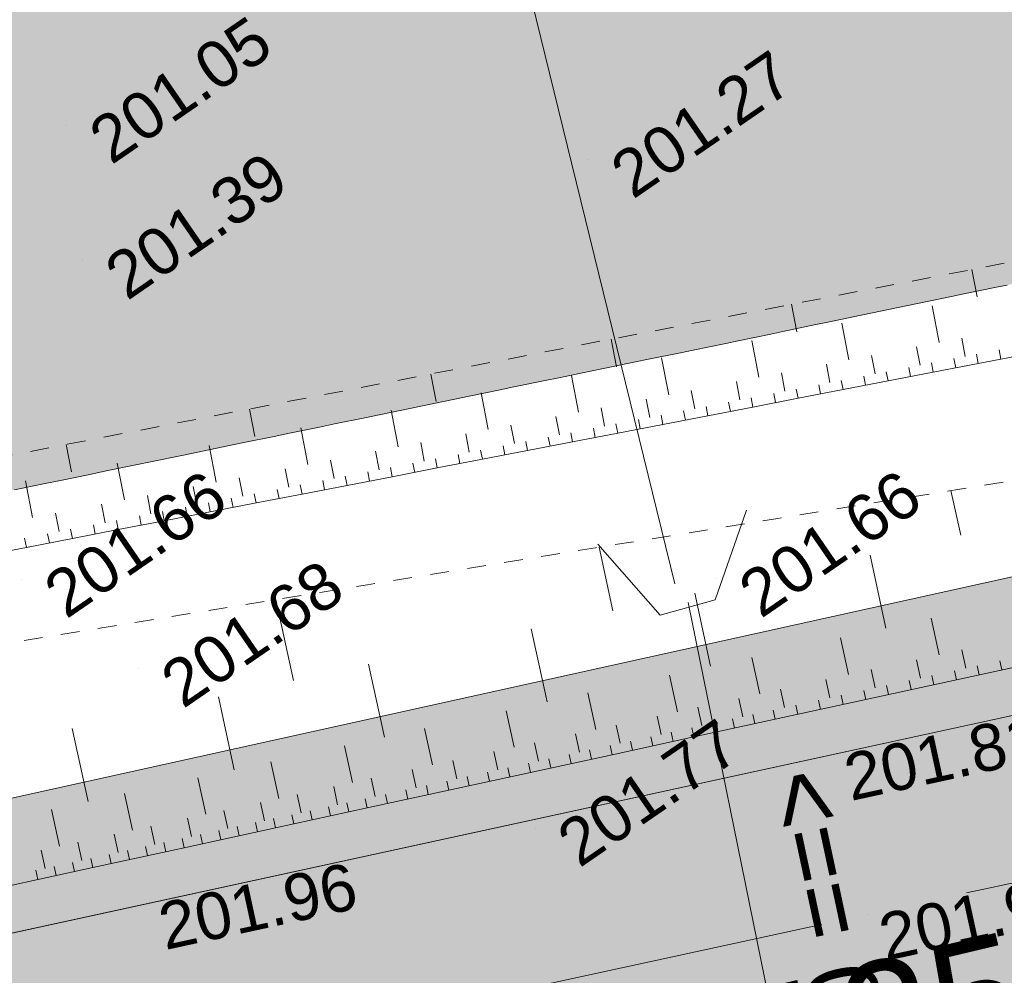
# Model space of a CAD drawing. Header units: millimetres. Extents: x -446952 to 537903, y -185749 to 168493.
# Tile 63 of 155: x -7689 to 13359, y 81866 to 102304. Entities that reach past the tile are written whole.
import ezdxf
from ezdxf.xclip import XClip

# ---------------------------------------------------------------- set-up
doc = ezdxf.new("R2010")
doc.units = ezdxf.units.MM
doc.header["$MEASUREMENT"] = 0
doc.header["$XCLIPFRAME"] = 0
for name, pattern in [('AXES', [101600, 63500, -12700, 12700, -12700]), ('CACHE2', [9525, 6350, -3175]), ('Grille', [800, 400, -400]), ('Wipeout_Contour', [1000, 0, -1000])]:
    doc.linetypes.add(name, pattern=pattern)
for name, color, linetype in [('02 AF-17-0322 ZAE POMME- CHANTIER-2018-09-26_2_-1-PAP-SURFACES-VOIRIE', 7, 'Continuous'), ('02 AF-17-0322 ZAE POMME- CHANTIER-2018-09-26_2_0000-VALORIS-NOUE DERIV BASSIN', 7, 'Continuous'), ('02 AF-17-0322 ZAE POMME- CHANTIER-2018-09-26_2_0000-VALORIS-NOUE DERIV BASSIN EAU MAX RETENTION', 7, 'Continuous'), ('02 AF-17-0322 ZAE POMME- CHANTIER-2018-09-26_2_01-PAP- BORDURE CAN CS1 ET PANNEAU SIGNAL', 7, 'Continuous'), ('02 AF-17-0322 ZAE POMME- CHANTIER-2018-09-26_2_01-PAP- NIVELLEMENT', 7, 'Continuous'), ('02 AF-17-0322 ZAE POMME- CHANTIER-2018-09-26_2_01-PAP- REVET EV', 7, 'Continuous'), ('02 AF-17-0322 ZAE POMME- CHANTIER-2018-09-26_2_01-PAP- REVET VOIE', 7, 'Continuous'), ('02 AF-17-0322 ZAE POMME- CHANTIER-2018-09-26_2_01-PAP-FILAIRE VOIE', 7, 'Continuous'), ('02 AF-17-0322 ZAE POMME- CHANTIER-2018-09-26_2_01-PAP-MARQUAGE AU SOL', 7, 'Continuous'), ('02 AF-17-0322 ZAE POMME- CHANTIER-2018-09-26_2_02-PAP-EP PROJET', 7, 'Continuous'), ('02 AF-17-0322 ZAE POMME- CHANTIER-2018-09-26_2_02-PAP-EP TEXTE POUR 2000°', 7, 'Continuous'), ('02 AF-17-0322 ZAE POMME- CHANTIER-2018-09-26_2_06-PAP AEP PROJET', 7, 'Continuous'), ('02 AF-17-0322 ZAE POMME- CHANTIER-2018-09-26_2_2D - Dessins placés - Géomètre.2D', 7, 'Continuous'), ('02 AF-17-0322 ZAE POMME- CHANTIER-2018-09-26_2_X-PTS TOPO-TEXTE TOPOALT', 7, 'Continuous'), ('02 AF-17-0322 ZAE POMME- CHANTIER-2018-09-26_2_X-PTS TOPO-TOPOPOINT', 7, 'Continuous'), ('02 AF-17-0322 ZAE POMME- CHANTIER-2018-09-26_2_ZZ- PAP ALT PTS PROJET', 7, 'Continuous'), ('2D - Dessins placés - Géomètre.2D', 7, 'Continuous')]:
    doc.layers.add(name, color=color, linetype=linetype)
doc.styles.add('STYLE_GENERE_4', font='txt')

# ---------------------------------------------------------------- blocks, each defined once
blk = doc.blocks.new('Dessin_1_2', base_point=(-56559339, -2771872408))
at = {"color": 254, "linetype": 'Wipeout_Contour', "lineweight": 0, "ltscale": 2094265.569888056}
blk.add_wipeout([(-446952, -185749), (537903, -185749), (537903, 168493), (-446952, 168064)], dxfattribs=at).dxf.layer = '02 AF-17-0322 ZAE POMME- CHANTIER-2018-09-26_2_2D - Dessins placés - Géomètre.2D'
at = {"layer": '02 AF-17-0322 ZAE POMME- CHANTIER-2018-09-26_2_0000-VALORIS-NOUE DERIV BASSIN EAU MAX RETENTION', "linetype": 'Continuous', "lineweight": 15}
blk.add_hatch(color=255, dxfattribs=at).paths.add_polyline_path([(-43836, 87490), (-43564, 87484), (-43337, 87480), (-43085, 87475), (-42310, 87463), (-41536, 87457), (-40610, 87458), (-40012, 87462), (-39077, 87470), (-38177, 87494), (-36770, 87536), (-35763, 87590), (-34263, 87683), (-33614, 87735), (-32734, 87810), (-31731, 87907), (-30760, 88007), (-29790, 88116), (-28823, 88233), (-27858, 88360), (-26896, 88496), (-26052, 88622), (-25210, 88755), (-24369, 88895), (-24301, 88911), (-24287, 88915), (-23359, 89076), (-22433, 89246), (-21509, 89425), (-20529, 89623), (-1920, 93460), (-1279, 93592), (-961, 93658), (-314, 93791), (-2, 93855), (650, 93990), (957, 94053), (1615, 94189), (1916, 94251), (2580, 94387), (2875, 94448), (3545, 94586), (3834, 94646), (4510, 94785), (4793, 94843), (5475, 94984), (5752, 95041), (6439, 95182), (6711, 95237), (7404, 95381), (7669, 95436), (8369, 95581), (8628, 95635), (9333, 95781), (9586, 95833), (10298, 95981), (10544, 96032), (11263, 96181), (11503, 96231), (12228, 96381), (12461, 96430), (13193, 96581), (13420, 96628), (14158, 96781), (14378, 96827), (15123, 96982), (15337, 97026), (16088, 97182), (16296, 97225), (17053, 97382), (17255, 97424), (17986, 97576), (18172, 97614), (18803, 97746), (18957, 97778), (19588, 97909), (19525, 98275), (18551, 104509), (18140, 107138), (17611, 110525), (17546, 110803), (17237, 110730), (17042, 110680), (16895, 110646), (16851, 110635), (16211, 110484), (16016, 110434), (15376, 110283), (15182, 110234), (14471, 110066), (14257, 110012), (13538, 109842), (13323, 109787), (12603, 109618), (12388, 109563), (11669, 109393), (11454, 109339), (10734, 109169), (10520, 109114), (9800, 108944), (9585, 108890), (8865, 108720), (8651, 108666), (7930, 108496), (7717, 108442), (6996, 108271), (6782, 108217), (6061, 108047), (5848, 107993), (5126, 107823), (4914, 107769), (4192, 107598), (3979, 107545), (3256, 107399), (3042, 107356), (2321, 107211), (2105, 107168), (1387, 107024), (1168, 106980), (452, 106836), (231, 106792), (-482, 106648), (-706, 106603), (-1417, 106460), (-1643, 106415), (-2351, 106273), (-2580, 106227), (-3286, 106085), (-3517, 106039), (-4220, 105897), (-4454, 105851), (-5186, 105703), (-5434, 105654), (-6164, 105507), (-6414, 105457), (-7142, 105311), (-7395, 105260), (-8119, 105114), (-8375, 105063), (-9097, 104918), (-9356, 104866), (-10074, 104722), (-10336, 104669), (-11052, 104525), (-11317, 104472), (-12030, 104329), (-12297, 104276), (-13007, 104133), (-13277, 104079), (-13985, 103936), (-14258, 103882), (-14962, 103740), (-15238, 103685), (-15940, 103544), (-16219, 103488), (-16917, 103348), (-17199, 103291), (-17895, 103151), (-18180, 103094), (-18873, 102955), (-19160, 102898), (-19850, 102759), (-20141, 102701), (-20828, 102563), (-21121, 102504), (-21805, 102366), (-22101, 102307), (-22783, 102170), (-23082, 102110), (-23760, 101974), (-24062, 101914), (-24698, 101786), (-24985, 101728), (-25618, 101601), (-25908, 101543), (-26538, 101416), (-26831, 101358), (-27314, 101261), (-27559, 101211), (-28117, 101069), (-28382, 101001), (-28938, 100859), (-29204, 100791), (-29758, 100650), (-30026, 100581), (-30654, 100421), (-30962, 100343), (-31587, 100183), (-31898, 100104), (-32520, 99945), (-32834, 99865), (-33453, 99706), (-33769, 99626), (-34386, 99468), (-34705, 99387), (-35338, 99225), (-35669, 99141), (-36389, 98957), (-36757, 98863), (-37653, 98634), (-38096, 98522), (-38952, 98536), (-39382, 98543), (-40087, 98555), (-40462, 98562), (-41054, 98571), (-41388, 98577), (-41881, 98585), (-42162, 98590), (-42164, 98590), (-42654, 98599), (-42937, 98603), (-43427, 98612), (-43711, 98617), (-44161, 98624), (-44167, 98181), (-44167, 98181), (-44167, 98181), (-44167, 98181), (-44167, 98180), (-43887, 90522), (-43886, 90522), (-43819, 88703), (-43823, 88464), (-43826, 88212)])
blk.add_hatch(color=255, dxfattribs=at).paths.add_polyline_path([(-43836, 87490), (-43564, 87484), (-43337, 87480), (-43085, 87475), (-42310, 87463), (-41536, 87457), (-40610, 87458), (-40012, 87462), (-39077, 87470), (-38177, 87494), (-36770, 87536), (-35763, 87590), (-34263, 87683), (-33614, 87735), (-32734, 87810), (-31731, 87907), (-30760, 88007), (-29790, 88116), (-28823, 88233), (-27858, 88360), (-26896, 88496), (-26052, 88622), (-25210, 88755), (-24369, 88895), (-24301, 88911), (-24287, 88915), (-23359, 89076), (-22433, 89246), (-21509, 89425), (-20529, 89623), (-1920, 93460), (-1279, 93592), (-961, 93658), (-314, 93791), (-2, 93855), (650, 93990), (957, 94053), (1615, 94189), (1916, 94251), (2580, 94387), (2875, 94448), (3545, 94586), (3834, 94646), (4510, 94785), (4793, 94843), (5475, 94984), (5752, 95041), (6439, 95182), (6711, 95237), (7404, 95381), (7669, 95436), (8369, 95581), (8628, 95635), (9333, 95781), (9586, 95833), (10298, 95981), (10544, 96032), (11263, 96181), (11503, 96231), (12228, 96381), (12461, 96430), (13193, 96581), (13420, 96628), (14158, 96781), (14378, 96827), (15123, 96982), (15337, 97026), (16088, 97182), (16296, 97225), (17053, 97382), (17255, 97424), (17986, 97576), (18172, 97614), (18803, 97746), (18957, 97778), (19588, 97909), (19525, 98275), (18551, 104509), (18140, 107138), (17611, 110525), (17546, 110803), (17237, 110730), (17042, 110680), (16895, 110646), (16851, 110635), (16211, 110484), (16016, 110434), (15376, 110283), (15182, 110234), (14471, 110066), (14257, 110012), (13538, 109842), (13323, 109787), (12603, 109618), (12388, 109563), (11669, 109393), (11454, 109339), (10734, 109169), (10520, 109114), (9800, 108944), (9585, 108890), (8865, 108720), (8651, 108666), (7930, 108496), (7717, 108442), (6996, 108271), (6782, 108217), (6061, 108047), (5848, 107993), (5126, 107823), (4914, 107769), (4192, 107598), (3979, 107545), (3256, 107399), (3042, 107356), (2321, 107211), (2105, 107168), (1387, 107024), (1168, 106980), (452, 106836), (231, 106792), (-482, 106648), (-706, 106603), (-1417, 106460), (-1643, 106415), (-2351, 106273), (-2580, 106227), (-3286, 106085), (-3517, 106039), (-4220, 105897), (-4454, 105851), (-5186, 105703), (-5434, 105654), (-6164, 105507), (-6414, 105457), (-7142, 105311), (-7395, 105260), (-8119, 105114), (-8375, 105063), (-9097, 104918), (-9356, 104866), (-10074, 104722), (-10336, 104669), (-11052, 104525), (-11317, 104472), (-12030, 104329), (-12297, 104276), (-13007, 104133), (-13277, 104079), (-13985, 103936), (-14258, 103882), (-14962, 103740), (-15238, 103685), (-15940, 103544), (-16219, 103488), (-16917, 103348), (-17199, 103291), (-17895, 103151), (-18180, 103094), (-18873, 102955), (-19160, 102898), (-19850, 102759), (-20141, 102701), (-20828, 102563), (-21121, 102504), (-21805, 102366), (-22101, 102307), (-22783, 102170), (-23082, 102110), (-23760, 101974), (-24062, 101914), (-24698, 101786), (-24985, 101728), (-25618, 101601), (-25908, 101543), (-26538, 101416), (-26831, 101358), (-27314, 101261), (-27559, 101211), (-28117, 101069), (-28382, 101001), (-28938, 100859), (-29204, 100791), (-29758, 100650), (-30026, 100581), (-30654, 100421), (-30962, 100343), (-31587, 100183), (-31898, 100104), (-32520, 99945), (-32834, 99865), (-33453, 99706), (-33769, 99626), (-34386, 99468), (-34705, 99387), (-35338, 99225), (-35669, 99141), (-36389, 98957), (-36757, 98863), (-37653, 98634), (-38096, 98522), (-38952, 98536), (-39382, 98543), (-40087, 98555), (-40462, 98562), (-41054, 98571), (-41388, 98577), (-41881, 98585), (-42162, 98590), (-42164, 98590), (-42654, 98599), (-42937, 98603), (-43427, 98612), (-43711, 98617), (-44161, 98624), (-44167, 98181), (-44167, 98181), (-44167, 98181), (-44167, 98181), (-44167, 98180), (-43887, 90522), (-43886, 90522), (-43819, 88703), (-43823, 88464), (-43826, 88212)])
at = {"layer": '02 AF-17-0322 ZAE POMME- CHANTIER-2018-09-26_2_01-PAP- REVET EV', "linetype": 'Continuous', "lineweight": 15, "true_color": 0xa2a233}
blk.add_hatch(color=55, dxfattribs=at).paths.add_polyline_path([(-63170, 80280), (-63242, 77481), (-41873, 76928, 0.060082), (-29238, 78120), (36796, 92482, 0.04246), (45383, 95129), (63118, 102292, -0.079278), (72332, 104408), (88296, 105486), (98071, 109153), (133989, 111579), (144168, 109260), (180087, 111685), (189862, 115352), (225780, 117778), (235959, 115459), (249828, 116396, 0.02499), (256128, 117139), (293331, 123425, -0.50605), (328592, 88023), (332309, 87422), (340488, 135449), (255462, 121083, -0.02499), (249559, 120387), (66650, 108033), (34400, 95007), (-13410, 84428), (-35779, 79893)])
at = {"layer": '02 AF-17-0322 ZAE POMME- CHANTIER-2018-09-26_2_01-PAP- REVET VOIE', "linetype": 'Continuous', "lineweight": 15, "true_color": 0xe8e8e8}
blk.add_hatch(color=254, dxfattribs=at).paths.add_polyline_path([(-127964, -74078, -0.246824), (-143938, -79120), (-101676, -86792, -0.418387), (-116091, -65592), (-93615, 47980, -0.343506), (-67600, 70507, -0.019452), (-65423, 70535), (-42054, 69930, 0.060082), (-27750, 71280), (38284, 85642, 0.04246), (48004, 88638), (65740, 95802, -0.079278), (72804, 97424), (250300, 109412, 0.02499), (257294, 110237), (294497, 116522, -0.504374), (321675, 89094), (299201, -56028), (285971, -134819, -0.40927), (265363, -149699), (307127, -157458, -0.40792), (292737, -136794), (306112, -57143), (328592, 88023, 0.50605), (293331, 123425), (256128, 117139, -0.02499), (249828, 116396), (72332, 104408, 0.079278), (63118, 102292), (45383, 95129, -0.04246), (36796, 92482), (-29238, 78120, -0.060082), (-41873, 76928), (-65241, 77533, 0.058037), (-73306, 76804, 0.30098), (-100482, 49339), (-123090, -64900, -0.147477)])
at = {"layer": '02 AF-17-0322 ZAE POMME- CHANTIER-2018-09-26_2_-1-PAP-SURFACES-VOIRIE', "color": 7, "linetype": 'Continuous', "lineweight": 15, "flags": 128}
blk.add_lwpolyline([(88296, 105486), (72332, 104408, 0.079278), (63118, 102292), (45383, 95129, -0.04246), (36796, 92482), (-29238, 78120, -0.060082), (-41873, 76928), (-63242, 77481), (-65241, 77533, 0.058037), (-73306, 76804, 0.30098), (-100482, 49339), (-123090, -64900, -0.147477)], format="xyb", dxfattribs=at)
at = {"layer": '02 AF-17-0322 ZAE POMME- CHANTIER-2018-09-26_2_0000-VALORIS-NOUE DERIV BASSIN', "color": 7, "linetype": 'Continuous', "lineweight": 15}
for p, q in [((12778, 96373), (12664, 96960)), ((8924, 95628), (8810, 96216)), ((11966, 95401), (11814, 96186)), ((10039, 95028), (9887, 95814)), ((5070, 94882), (4956, 95471)), ((8113, 94656), (7961, 95441)), ((12523, 95101), (12448, 95494)), ((11560, 94915), (11484, 95308)), ((12802, 94952), (12764, 95148)), ((13284, 95045), (13246, 95241)), ((6186, 94283), (6034, 95069)), ((9633, 94542), (9557, 94935)), ((10597, 94729), (10521, 95121)), ((11839, 94765), (11801, 94962)), ((12321, 94858), (12283, 95055)), ((1213, 94137), (1099, 94725)), ((8670, 94356), (8594, 94749)), ((10875, 94579), (10837, 94775)), ((11357, 94672), (11319, 94868)), ((4257, 93910), (4105, 94696)), ((7707, 94170), (7631, 94563)), ((9912, 94393), (9874, 94589)), ((10394, 94486), (10356, 94682)), ((2329, 93538), (2177, 94323)), ((6744, 93984), (6668, 94376)), ((8467, 94113), (8429, 94310)), ((8949, 94206), (8911, 94403)), ((9430, 94300), (9392, 94496)), ((5780, 93797), (5704, 94190)), ((7504, 93927), (7466, 94123)), ((7986, 94020), (7948, 94217)), ((-2659, 93388), (-2773, 93977)), ((401, 93165), (249, 93950)), ((4815, 93611), (4739, 94004)), ((6541, 93741), (6503, 93937)), ((7023, 93834), (6985, 94030)), ((3851, 93424), (3775, 93817)), ((5576, 93554), (5538, 93751)), ((6059, 93648), (6021, 93844)), ((-1529, 92792), (-1681, 93577)), ((2887, 93238), (2811, 93631)), ((4130, 93275), (4092, 93471)), ((4612, 93368), (4574, 93564)), ((5094, 93461), (5056, 93657)), ((959, 92865), (883, 93258)), ((1923, 93052), (1847, 93444)), ((3166, 93088), (3128, 93285)), ((3648, 93182), (3610, 93378)), ((-6584, 92630), (-6697, 93219)), ((-3486, 92413), (-3638, 93199)), ((-5, 92679), (-81, 93072)), ((2202, 92902), (2164, 93098)), ((2684, 92995), (2646, 93191)), ((-969, 92493), (-1045, 92885)), ((1238, 92716), (1200, 92912)), ((1720, 92809), (1682, 93005)), ((-5450, 92034), (-5602, 92819)), ((-1937, 92305), (-2013, 92698)), ((-208, 92436), (-246, 92632)), ((274, 92529), (236, 92726)), ((756, 92622), (718, 92819)), ((-7414, 91654), (-7565, 92440)), ((-2919, 92116), (-2995, 92508)), ((-1172, 92250), (-1210, 92446)), ((-690, 92343), (-728, 92539)), ((-3901, 91926), (-3977, 92319)), ((-2145, 92062), (-2183, 92258)), ((-1654, 92156), (-1692, 92353)), ((12428, 91276), (12219, 92234)), ((-4883, 91736), (-4959, 92129)), ((-3127, 91872), (-3165, 92068)), ((-2636, 91967), (-2674, 92163)), ((-5865, 91546), (-5941, 91939)), ((-4600, 91587), (-4638, 91784)), ((-4109, 91682), (-4147, 91878)), ((-3618, 91777), (-3656, 91973)), ((-6847, 91357), (-6923, 91749)), ((-5581, 91397), (-5619, 91594)), ((-5091, 91492), (-5128, 91689)), ((-6563, 91208), (-6601, 91404)), ((-6072, 91303), (-6110, 91499)), ((-7545, 91018), (-7583, 91214)), ((-7054, 91113), (-7092, 91309)), ((4993, 89659), (4697, 91021)), ((10830, 89291), (10490, 90854)), ((-1835, 88174), (-2211, 89901)), ((7081, 88475), (6741, 90039)), ((11969, 88720), (11799, 89501)), ((3585, 87715), (3245, 89278)), ((10031, 88298), (9861, 89080)), ((12538, 88434), (12453, 88825)), ((8130, 87885), (7960, 88666)), ((11569, 88223), (11484, 88614)), ((111, 86960), (-229, 88523)), ((10600, 88013), (10515, 88404)), ((12823, 88291), (12780, 88487)), ((13307, 88397), (13265, 88592)), ((6373, 87503), (6203, 88284)), ((9632, 87802), (9547, 88193)), ((11854, 88081), (11811, 88276)), ((12338, 88186), (12296, 88381)), ((8663, 87591), (8578, 87982)), ((10885, 87870), (10843, 88065)), ((11370, 87975), (11327, 88171)), ((-3101, 86261), (-3441, 87824)), ((4628, 87123), (4458, 87905)), ((7767, 87396), (7682, 87787)), ((9916, 87659), (9874, 87855)), ((10401, 87765), (10358, 87960)), ((6894, 87207), (6809, 87598)), ((8948, 87449), (8905, 87644)), ((9432, 87554), (9390, 87749)), ((2882, 86743), (2712, 87525)), ((6022, 87017), (5937, 87408)), ((8027, 87248), (7985, 87444)), ((8464, 87343), (8421, 87539)), ((-6228, 85581), (-6568, 87144)), ((1137, 86364), (967, 87146)), ((5149, 86827), (5064, 87218)), ((6719, 86964), (6676, 87159)), ((7155, 87059), (7112, 87254)), ((7591, 87154), (7549, 87349)), ((4276, 86637), (4191, 87028)), ((5846, 86774), (5803, 86969)), ((6282, 86869), (6240, 87064)), ((-574, 85992), (-744, 86773)), ((3404, 86448), (3319, 86838)), ((4973, 86584), (4931, 86780)), ((5410, 86679), (5367, 86875)), ((2531, 86258), (2446, 86649)), ((4101, 86394), (4058, 86590)), ((4537, 86489), (4495, 86685)), ((-2149, 85649), (-2319, 86431)), ((1658, 86068), (1573, 86459)), ((2792, 86110), (2749, 86305)), ((3228, 86205), (3186, 86400)), ((3664, 86300), (3622, 86495)), ((-3713, 85309), (-3883, 86091)), ((786, 85878), (701, 86269)), ((1919, 85920), (1877, 86115)), ((2355, 86015), (2313, 86210)), ((-892, 85513), (-977, 85904)), ((-87, 85688), (-172, 86079)), ((1046, 85730), (1004, 85926)), ((1483, 85825), (1440, 86020)), ((-5277, 84969), (-5447, 85751)), ((-1673, 85343), (-1758, 85734)), ((174, 85540), (131, 85736)), ((610, 85635), (567, 85831)), ((-2455, 85173), (-2540, 85564)), ((-1045, 85275), (-1087, 85471)), ((-654, 85360), (-696, 85556)), ((-263, 85445), (-305, 85641)), ((-6840, 84629), (-7010, 85411)), ((-3237, 85003), (-3322, 85394)), ((-1826, 85105), (-1869, 85301)), ((-1436, 85190), (-1478, 85386)), ((-4801, 84663), (-4886, 85054)), ((-4019, 84833), (-4104, 85224)), ((-2999, 84850), (-3042, 85046)), ((-2608, 84935), (-2651, 85131)), ((-2217, 85020), (-2260, 85216)), ((-5582, 84493), (-5667, 84884)), ((-3781, 84680), (-3823, 84876)), ((-3390, 84765), (-3433, 84961)), ((-6364, 84323), (-6449, 84714)), ((-4954, 84425), (-4996, 84621)), ((-4563, 84510), (-4605, 84706)), ((-4172, 84595), (-4214, 84791)), ((-7146, 84153), (-7231, 84544)), ((-5735, 84255), (-5778, 84451)), ((-5344, 84340), (-5387, 84536)), ((-6908, 84000), (-6951, 84196)), ((-6517, 84085), (-6560, 84281)), ((-6126, 84170), (-6169, 84366)), ((-7299, 83915), (-7341, 84111))]:
    blk.add_line(p, q, dxfattribs=at)
at = {"layer": '02 AF-17-0322 ZAE POMME- CHANTIER-2018-09-26_2_0000-VALORIS-NOUE DERIV BASSIN', "color": 7, "linetype": 'Grille', "lineweight": 15, "flags": 128}
for points in [[(369744, 142570), (353326, 140998), (349053, 139887), (348101, 139640), (347149, 139393), (346198, 139145), (345246, 138898), (344294, 138651), (343342, 138403), (342390, 138156), (341438, 137908), (340486, 137661), (339534, 137414), (338734, 137234), (338018, 137082), (337553, 137014), (337132, 136958), (336529, 136842), (335810, 136690), (335093, 136589), (334376, 136488), (333659, 136388), (332703, 136184), (331746, 135981), (330790, 135778), (329834, 135575), (328899, 135161), (327965, 134747), (327031, 134334), (326096, 133920), (325162, 133507), (324228, 133093), (323306, 132681), (322360, 132488), (321414, 132294), (320468, 132101), (319522, 131907), (318649, 131759), (317776, 131611), (316903, 131463), (316030, 131314), (315157, 131166), (314284, 131018), (313485, 130862), (312685, 130707), (311885, 130551), (311086, 130396), (310286, 130240), (309588, 130105), (308890, 129969), (308192, 129833), (307185, 129707), (306178, 129581), (305171, 129455), (304164, 129329), (303284, 129219), (302404, 129109), (301524, 128998), (300644, 128888), (299765, 128777), (298885, 128667), (298202, 128707), (297527, 128692), (296852, 128676), (295985, 128635), (295121, 128580), (294259, 128513), (293590, 128416), (292921, 128318), (292252, 128221), (291586, 128107), (290921, 127985), (290256, 127864), (289482, 127726), (288708, 127589), (288542, 127554), (287638, 127386), (286735, 127218), (285831, 127050), (284927, 126882), (284024, 126714), (283120, 126547), (282923, 126510), (281956, 126330), (280988, 126151), (280021, 125971), (279053, 125791), (278085, 125612), (277118, 125432), (276150, 125252), (275183, 125073), (274332, 124915), (273481, 124757), (272630, 124598), (271779, 124440), (270928, 124282), (270077, 124124), (269959, 124077), (268986, 123898), (268012, 123719), (267039, 123540), (266065, 123361), (265092, 123182), (264118, 123002), (263145, 122823), (262171, 122644), (261198, 122465), (260224, 122286), (259250, 122107), (258277, 121928), (256385, 121606), (254133, 121253), (252494, 121030), (251615, 120931), (250736, 120869), (249856, 120807), (248878, 120772), (247899, 120741), (246921, 120709), (245935, 120677), (244949, 120645), (243964, 120614), (242978, 120582), (241992, 120550), (241006, 120518), (240020, 120486), (239035, 120454), (238049, 120423), (237459, 120411), (236665, 120384), (235870, 120357), (235102, 120545), (234334, 120733), (233566, 120922), (232587, 121161), (231609, 121400), (230631, 121639), (229653, 121878), (228768, 122095), (227884, 122311), (227000, 122527), (226141, 122748), (225286, 122852), (224437, 122821), (223588, 122790), (222739, 122758), (221891, 122727), (221043, 122698), (220196, 122669), (219349, 122640), (218747, 122629), (218029, 122607), (217310, 122585), (216592, 122563), (215639, 122486), (214686, 122409), (213733, 122332), (213024, 122275), (212316, 122217), (211607, 122160), (210611, 122079), (209614, 121999), (208617, 121918), (207620, 121838), (206623, 121757), (205728, 121685), (204832, 121613), (203937, 121541), (203041, 121469), (202146, 121397), (201250, 121325), (200412, 121256), (199457, 121179), (198501, 121102), (197546, 121025), (196590, 120948), (195635, 120871), (194844, 120807), (194645, 120791), (193854, 120728), (192994, 120658), (192134, 120589), (191273, 120520), (190413, 120450), (189553, 120381), (188629, 120091), (187706, 119739), (186779, 119386), (185882, 119045), (184982, 118703), (184079, 118359), (183172, 118014), (182349, 117709), (181527, 117403), (180704, 117098), (179881, 116792), (178973, 116679), (178063, 116604), (177154, 116528), (176244, 116453), (175335, 116378), (174426, 116303), (173516, 116228), (172584, 116151), (171651, 116074), (170719, 115997), (169787, 115920), (169209, 115871), (168255, 115795), (167302, 115718), (166348, 115641), (165394, 115564), (164440, 115487), (163486, 115410), (162532, 115334), (161578, 115257), (160624, 115180), (159670, 115103), (158716, 115026), (157763, 114949), (156809, 114872), (155855, 114796), (154901, 114719), (153947, 114642), (152978, 114567), (152790, 114542), (151821, 114468), (150852, 114393), (149883, 114318), (148914, 114243), (147945, 114169), (146977, 114094), (146008, 114019), (145039, 113944), (144070, 113869), (142951, 114036), (141832, 114264), (140718, 114490), (139610, 114714), (138507, 114937), (137410, 115158), (136386, 115372), (135368, 115584), (134356, 115794), (133351, 115800), (132413, 115724), (131475, 115648), (130537, 115572), (129599, 115496), (128661, 115419), (127723, 115343), (126785, 115267), (125846, 115191), (124908, 115115), (123970, 115038), (123032, 114962), (122094, 114886), (121156, 114810), (120218, 114734), (119280, 114657), (119245, 114647), (118252, 114567), (117259, 114488), (116267, 114408), (115274, 114328), (114281, 114248), (113333, 114172), (112385, 114096), (111436, 114020), (110488, 113944), (109540, 113868), (108592, 113792), (107643, 113716), (106708, 113641), (105772, 113565), (104837, 113490), (103901, 113415), (102965, 113340), (102030, 113265), (101094, 113190), (100895, 113174), (100129, 113112), (99363, 113051), (98597, 112989), (97831, 112928), (96974, 112673), (96123, 112359), (95271, 112045), (94419, 111731), (93604, 111431), (92835, 111150), (92020, 110850), (91205, 110550), (90390, 110249), (89583, 109952), (88776, 109655), (87969, 109357), (86980, 109239), (85988, 109160), (84996, 109080), (84004, 109000), (83012, 108921), (82019, 108841), (81027, 108761), (80035, 108682), (79043, 108602), (78051, 108523), (77059, 108443), (76269, 108379), (75478, 108315), (74631, 108248), (73834, 108184), (73037, 108120), (72241, 108057), (71378, 107982), (70517, 107889), (69659, 107762), (68800, 107635), (68084, 107499), (67370, 107348), (66655, 107197), (65989, 107043), (65323, 106875), (64658, 106707), (63949, 106494), (63241, 106268), (62533, 106042), (61587, 105699), (60641, 105355), (59695, 105011), (59043, 104802), (58438, 104614), (57837, 104426), (57239, 104239), (56646, 104052), (56044, 103872), (55197, 103583), (54258, 103253), (53318, 102923), (52379, 102593), (51440, 102263), (50507, 101917), (49574, 101571), (48641, 101225), (47708, 100879), (46775, 100532), (46022, 100199), (45268, 99865), (44515, 99531), (43848, 99247), (43182, 98966), (42515, 98686), (41842, 98429), (41167, 98181), (40493, 97932), (39691, 97659), (38887, 97401), (38083, 97142), (37436, 96963), (36789, 96789), (36141, 96615), (35192, 96376), (34242, 96141), (33292, 95905), (32316, 95687), (31340, 95470), (30364, 95252), (29388, 95034), (28412, 94816), (27514, 94671), (26617, 94527), (25720, 94382), (24860, 94245), (24058, 94122), (23257, 93998), (22454, 93874), (21681, 93751), (20907, 93627), (20730, 93599), (19956, 93475), (19182, 93351), (18260, 93205), (17285, 93048), (16310, 92891), (15335, 92735), (14361, 92578), (13386, 92421), (12412, 92265), (11438, 92108), (10465, 91951), (9491, 91795), (8518, 91638), (7545, 91482), (6570, 91324), (5595, 91166), (4620, 91008), (3645, 90850), (2671, 90692), (1697, 90534), (722, 90377), (-252, 90219), (-1226, 90061), (-2213, 89901), (-3201, 89741), (-4189, 89581), (-5177, 89421), (-6165, 89261), (-7153, 89101), (-8141, 88941), (-9129, 88781), (-10117, 88621), (-11105, 88461), (-12093, 88301), (-13081, 88141), (-14069, 87981), (-15057, 87821), (-16045, 87661), (-17033, 87501), (-18021, 87341), (-19009, 87181), (-19997, 87021), (-20985, 86861), (-21912, 86697), (-22839, 86532), (-23766, 86367), (-23725, 86409), (-24567, 86275), (-25409, 86140), (-26251, 86005), (-27199, 85815), (-28147, 85625), (-29096, 85435), (-30044, 85244), (-30992, 85054), (-31953, 84796), (-33541, 84448), (-36350, 84050), (-38977, 83804), (-40660, 83720), (-41587, 83638), (-42362, 83628), (-43136, 83624), (-43911, 83620), (-44686, 83616), (-45701, 83612), (-46717, 83609), (-47733, 83605), (-48748, 83602), (-49764, 83598), (-50780, 83595), (-51795, 83591), (-52619, 83586), (-53443, 83582), (-54268, 83577), (-55092, 83572), (-55293, 83572), (-56275, 83568), (-57256, 83564), (-58238, 83560), (-59103, 83979), (-59958, 84629), (-60813, 85278), (-61668, 85928), (-62519, 86153), (-63379, 86140), (-64239, 86126), (-65099, 86113), (-65829, 86095), (-66559, 86078), (-67289, 86060), (-68186, 86031), (-69083, 86002), (-69980, 85974), (-70877, 85945), (-71774, 85916), (-72503, 86038), (-73232, 86159), (-73749, 86283), (-74691, 86292), (-75634, 86299), (-76576, 86283), (-77266, 86262), (-77957, 86228), (-78648, 86178), (-79541, 86146), (-80434, 86115), (-81327, 86084), (-82220, 86053), (-83114, 86021), (-84007, 85990), (-84900, 85959), (-85945, 85907), (-86991, 85855), (-88037, 85802), (-89085, 85744), (-90163, 85207), (-91247, 84667), (-92366, 84078), (-93495, 83486), (-94635, 82890), (-95786, 82291), (-96948, 81688), (-97732, 81292), (-98516, 80895), (-99300, 80498), (-100232, 80655), (-101164, 80811), (-102096, 80968), (-103028, 81125), (-103960, 81281), (-104891, 81438), (-105830, 81526), (-106776, 81545), (-107710, 81559), (-108643, 81573), (-109577, 81587), (-110510, 81601), (-111443, 81615), (-112377, 81629), (-113108, 81645), (-113837, 81661), (-114566, 81676), (-115294, 81691), (-116019, 81707), (-116744, 81723), (-117468, 81738), (-118192, 81754), (-119150, 81772), (-120110, 81790), (-121071, 81808), (-122031, 81826), (-122991, 81845), (-123951, 81863), (-124912, 81881), (-125866, 81898), (-126821, 81916), (-127775, 81933), (-128730, 81950), (-129684, 81967), (-130639, 81984), (-131593, 82002), (-132548, 82019), (-133502, 82036), (-134457, 82053), (-135411, 82070), (-136366, 82088), (-137320, 82105), (-138275, 82122), (-139230, 82139), (-140184, 82157), (-141214, 82174), (-142244, 82191), (-143275, 82209), (-144305, 82226), (-145335, 82244), (-146286, 82260), (-147237, 82277), (-148187, 82294), (-149138, 82310), (-150089, 82327), (-151040, 82344), (-151990, 82360), (-152941, 82377), (-153892, 82394), (-154843, 82410), (-155793, 82427), (-156744, 82443), (-157695, 82460), (-158645, 82477), (-159596, 82493), (-160547, 82510), (-161498, 82527, -0.311801), (-167334, 86272), (-171134, 95525), (-172095, 96951)], [(-42294, 88683, 0.05379), (-20915, 90471), (19046, 98194)]]:
    blk.add_lwpolyline(points, format="xyb", dxfattribs=at)
at = {"layer": '02 AF-17-0322 ZAE POMME- CHANTIER-2018-09-26_2_0000-VALORIS-NOUE DERIV BASSIN', "color": 7, "linetype": 'Continuous', "lineweight": 15, "flags": 128}
for points in [[(14276, 88607), (12338, 88186), (10401, 87765), (8464, 87343), (6719, 86964), (4973, 86584), (3228, 86205), (1483, 85825), (-263, 85445), (-2217, 85020), (-4172, 84595), (-6126, 84170), (-8081, 83745)], [(13766, 95138), (12802, 94952), (11839, 94765), (10875, 94579), (9912, 94393), (8949, 94206), (7986, 94020), (7023, 93834), (6059, 93648), (5094, 93461), (4130, 93275), (3166, 93088), (2202, 92902), (1238, 92716), (274, 92529), (-690, 92343), (-1654, 92156), (-2636, 91967), (-3618, 91777), (-4600, 91587), (-5581, 91397), (-6563, 91208), (-7545, 91018), (-8527, 90828)]]:
    blk.add_lwpolyline(points, dxfattribs=at)
at = {"layer": '02 AF-17-0322 ZAE POMME- CHANTIER-2018-09-26_2_0000-VALORIS-NOUE DERIV BASSIN EAU MAX RETENTION', "color": 255, "linetype": 'Continuous', "lineweight": 15, "flags": 128}
blk.add_lwpolyline([(-7797, 92249), (-7178, 92376), (-6817, 92450), (-6192, 92579), (-5838, 92652), (-5207, 92783), (-4859, 92854), (-4221, 92986), (-3879, 93056), (-3236, 93189), (-2900, 93258), (-2250, 93392), (-1920, 93460), (-1279, 93592), (-961, 93658), (-314, 93791), (-2, 93855), (650, 93990), (957, 94053), (1615, 94189), (1916, 94251), (2580, 94387), (2875, 94448), (3545, 94586), (3834, 94646), (4510, 94785), (4793, 94843), (5475, 94984), (5752, 95041), (6439, 95182), (6711, 95237), (7404, 95381), (7669, 95436), (8369, 95581), (8628, 95635), (9333, 95781), (9586, 95833), (10298, 95981), (10544, 96032), (11263, 96181), (11503, 96231), (12228, 96381), (12461, 96430), (13193, 96581), (13420, 96628)], dxfattribs=at)
blk.add_lwpolyline([(-7797, 92249), (-7178, 92376), (-6817, 92450), (-6192, 92579), (-5838, 92652), (-5207, 92783), (-4859, 92854), (-4221, 92986), (-3879, 93056), (-3236, 93189), (-2900, 93258), (-2250, 93392), (-1920, 93460), (-1279, 93592), (-961, 93658), (-314, 93791), (-2, 93855), (650, 93990), (957, 94053), (1615, 94189), (1916, 94251), (2580, 94387), (2875, 94448), (3545, 94586), (3834, 94646), (4510, 94785), (4793, 94843), (5475, 94984), (5752, 95041), (6439, 95182), (6711, 95237), (7404, 95381), (7669, 95436), (8369, 95581), (8628, 95635), (9333, 95781), (9586, 95833), (10298, 95981), (10544, 96032), (11263, 96181), (11503, 96231), (12228, 96381), (12461, 96430), (13193, 96581), (13420, 96628)], dxfattribs=at)
at = {"layer": '02 AF-17-0322 ZAE POMME- CHANTIER-2018-09-26_2_01-PAP- BORDURE CAN CS1 ET PANNEAU SIGNAL', "color": 161, "linetype": 'AXES', "lineweight": 15, "true_color": 0x40a5ff, "flags": 128}
blk.add_lwpolyline([(328592, 88023, 0.511687), (292793, 123334), (256128, 117139, -0.02499), (249828, 116396), (235959, 115459), (225780, 117778), (189862, 115352), (180087, 111685), (144168, 109260), (133989, 111579), (98071, 109153), (88296, 105486), (72332, 104408, 0.079278), (63118, 102292), (45383, 95129, -0.04246), (36796, 92482), (-29238, 78120, -0.060082), (-41873, 76928), (-65241, 77533, 0.365399), (-100482, 49339), (-123090, -64900, -0.409989), (-143986, -79111), (-146048, -78734)], format="xyb", dxfattribs=at)
at = {"layer": '02 AF-17-0322 ZAE POMME- CHANTIER-2018-09-26_2_01-PAP- NIVELLEMENT', "color": 7, "linetype": 'Continuous', "lineweight": 15}
for p, q in [((9686, 86586), (9686, 86586)), ((-4972, 83398), (-4972, 83398)), ((10429, 83166), (10430, 83166))]:
    blk.add_line(p, q, dxfattribs=at)
at = {"layer": '02 AF-17-0322 ZAE POMME- CHANTIER-2018-09-26_2_01-PAP-FILAIRE VOIE', "color": 7, "linetype": 'Continuous', "lineweight": 15, "flags": 128}
for points in [[(-123090, -64900), (-100482, 49339, -0.365399), (-65241, 77533), (-41873, 76928, 0.060082), (-29238, 78120), (36796, 92482, 0.04246), (45383, 95129), (63118, 102292, -0.079278), (72332, 104408), (249828, 116396, 0.02499), (256128, 117139), (292793, 123334, -0.511687), (328592, 88023), (306112, -57143), (292737, -136794, 0.410378), (307276, -157485), (328925, -161413)], [(63118, 102292), (45383, 95129, -0.04246), (36796, 92482), (-29238, 78120, -0.060082), (-41873, 76928), (-65241, 77533, 0.365399), (-100482, 49339), (-123090, -64900, -0.409989), (-143986, -79111), (-146048, -78734)]]:
    blk.add_lwpolyline(points, format="xyb", dxfattribs=at)
blk.add_lwpolyline([(-63170, 80280), (-35779, 79893), (-13410, 84428), (34400, 95007)], dxfattribs=at)
at = {"layer": '02 AF-17-0322 ZAE POMME- CHANTIER-2018-09-26_2_01-PAP-MARQUAGE AU SOL', "color": 254, "linetype": 'CACHE2', "lineweight": 15, "true_color": 0xe8e8e8, "flags": 128}
blk.add_lwpolyline([(-123079, -82876), (-97048, 48660, -0.365399), (-65332, 74034), (-41964, 73429, 0.060082), (-28494, 74700), (37540, 89062, 0.04246), (46694, 91883), (64429, 99047, -0.079278), (72568, 100916), (250064, 112904, 0.02499), (256711, 113688), (293376, 119883, -0.511687), (325134, 88558), (302657, -56586), (286366, -153601)], format="xyb", dxfattribs=at)
at = {"layer": '02 AF-17-0322 ZAE POMME- CHANTIER-2018-09-26_2_02-PAP-EP PROJET', "color": 30, "linetype": 'Continuous', "lineweight": 15, "true_color": 0xff6600, "flags": 128}
blk.add_lwpolyline([(4669, 91087), (5999, 89570), (7179, 89893), (7845, 91813)], dxfattribs=at)
at = {"layer": '02 AF-17-0322 ZAE POMME- CHANTIER-2018-09-26_2_02-PAP-EP PROJET', "color": 30, "linetype": 'AXES', "lineweight": 15, "true_color": 0xff6600, "flags": 128}
blk.add_lwpolyline([(9978, 73233), (6600, 89838)], dxfattribs=at)
at = {"layer": '02 AF-17-0322 ZAE POMME- CHANTIER-2018-09-26_2_02-PAP-EP TEXTE POUR 2000°', "color": 30, "linetype": 'Continuous', "lineweight": 15, "true_color": 0xff6600, "flags": 128}
blk.add_lwpolyline([(-1045, 120253), (6317, 90238)], dxfattribs=at)
at = {"layer": '02 AF-17-0322 ZAE POMME- CHANTIER-2018-09-26_2_X-PTS TOPO-TOPOPOINT', "color": 14, "linetype": 'Continuous', "lineweight": 15, "true_color": 0xa80f02}
for p, q in [((-6681, 100050), (-6681, 100050)), ((4469, 99314), (4469, 99314)), ((-6342, 97144), (-6342, 97144)), ((-7643, 90337), (-7643, 90337)), ((7206, 90347), (7206, 90347)), ((-5146, 88419), (-5146, 88419)), ((3327, 85016), (3328, 85016))]:
    blk.add_line(p, q, dxfattribs=at)
at = {"layer": '02 AF-17-0322 ZAE POMME- CHANTIER-2018-09-26_2_02-PAP-EP TEXTE POUR 2000°', "color": 30, "linetype": 'Continuous', "lineweight": 15, "true_color": 0xff6600, "insert": (10133, 76916), "char_height": 1500, "attachment_point": 1, "rotation": 102.0414, "style": 'STYLE_GENERE_4'}
blk.add_mtext('\\A1;{\\pql;\\fArial|b0|i0|c0|p38;Ø300 ==>}', dxfattribs=at)
at = {"layer": '02 AF-17-0322 ZAE POMME- CHANTIER-2018-09-26_2_06-PAP AEP PROJET', "color": 161, "linetype": 'Continuous', "lineweight": 15, "true_color": 0x40a5ff, "insert": (-2607, 79024), "char_height": 2500, "attachment_point": 1, "rotation": 13.3634, "style": 'STYLE_GENERE_4'}
blk.add_mtext('\\A1;{\\pql;\\fArial|b0|i0|c0|p38;AEP Ø125}', dxfattribs=at)
at = {"layer": '02 AF-17-0322 ZAE POMME- CHANTIER-2018-09-26_2_X-PTS TOPO-TEXTE TOPOALT', "color": 14, "linetype": 'Continuous', "lineweight": 15, "true_color": 0xa80f02, "char_height": 1000, "attachment_point": 1, "rotation": 34.5271, "style": 'STYLE_GENERE_4'}
for s, insert in [('\\A1;{\\pql;\\fArial|b0|i0|c0|p38;201.05}', (-6299, 100009)), ('\\A1;{\\pql;\\fArial|b0|i0|c0|p38;201.27}', (4851, 99273)), ('\\A1;{\\pql;\\fArial|b0|i0|c0|p38;201.39}', (-5960, 97103)), ('\\A1;{\\pql;\\fArial|b0|i0|c0|p38;201.66}', (-7262, 90296)), ('\\A1;{\\pql;\\fArial|b0|i0|c0|p38;201.66}', (7587, 90306)), ('\\A1;{\\pql;\\fArial|b0|i0|c0|p38;201.68}', (-4765, 88378)), ('\\A1;{\\pql;\\fArial|b0|i0|c0|p38;201.77}', (3709, 84975))]:
    blk.add_mtext(s, dxfattribs=dict(at, insert=insert))
at = {"layer": '02 AF-17-0322 ZAE POMME- CHANTIER-2018-09-26_2_ZZ- PAP ALT PTS PROJET', "color": 7, "linetype": 'Continuous', "lineweight": 15, "char_height": 1000, "attachment_point": 1, "rotation": 12.2699, "style": 'STYLE_GENERE_4'}
for s, insert in [('\\A1;{\\pql;\\fArial|b0|i0|c0|p38;201.81}', (9864, 86569)), ('\\A1;{\\pql;\\fArial|b0|i0|c0|p38;201.96}', (-4793, 83381)), ('\\A1;{\\pql;\\fArial|b0|i0|c0|p38;201.90}', (10608, 83149))]:
    blk.add_mtext(s, dxfattribs=dict(at, insert=insert))

msp = doc.modelspace()

# ---------------------------------------------------------------- block references
at = {"layer": '2D - Dessins placés - Géomètre.2D', "color": 7, "linetype": 'Continuous', "lineweight": 40}
ref = msp.add_blockref('Dessin_1_2', (-56559339, -2771872408), dxfattribs=at)
XClip(ref).set_block_clipping_path([(-446952.2139278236, -185748.9586169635), (537903.0822630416, -185748.9586169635), (537903.0822630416, 168492.6257651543), (-446952.2139278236, 168063.6339895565)])

doc.saveas('drawing.dxf')
